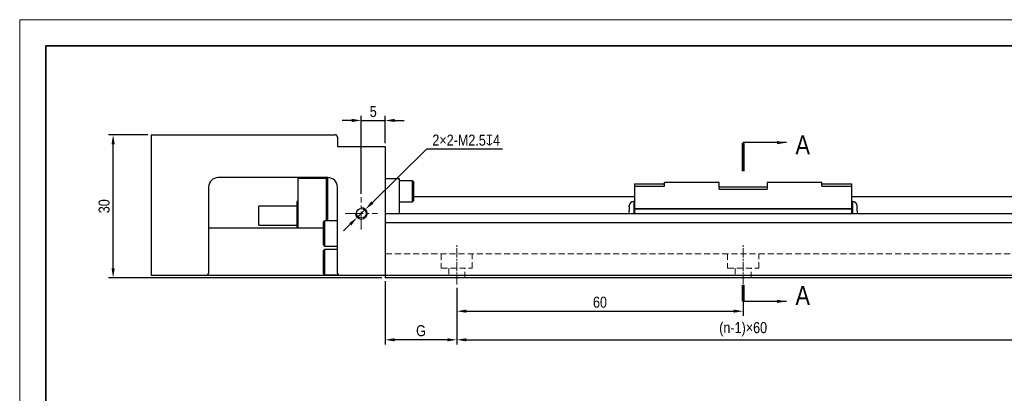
# Model space of a CAD drawing. Header units: millimetres. Extents: x 100 to 1557, y 30 to 283.
# Tile 3 of 16: x 100 to 306, y 183 to 261. Entities that reach past the tile are written whole.
import ezdxf

# ---------------------------------------------------------------- set-up
doc = ezdxf.new("R2010")
doc.units = ezdxf.units.MM
doc.linetypes.add('CENTER2', pattern=[28.575, 19.05, -3.175, 3.175, -3.175])
doc.linetypes.add('DASHED', pattern=[19.05, 12.7, -6.35])
doc.layers.get('Defpoints').update_dxf_attribs({"lineweight": 13})
for name, color, linetype, lineweight in [('小粗', 7, 'Continuous', 25), ('标注', 3, 'Continuous', 13), ('点划线', 1, 'CENTER2', 13), ('粗线', 7, 'Continuous', 35), ('细线', 7, 'Continuous', 13), ('虚线', 253, 'DASHED', 13)]:
    doc.layers.add(name, color=color, linetype=linetype, lineweight=lineweight)
doc.styles.add('3.5', font='ARIALN.TTF', dxfattribs={"height": 2.3})
doc.styles.add('7', font='ARIALN.TTF', dxfattribs={"height": 7})
doc.dimstyles.new('A4—对齐', dxfattribs={"dimtxt": 2.3, "dimasz": 2, "dimexe": 1, "dimexo": 0.7, "dimgap": 0.7, "dimtad": 1, "dimdec": 1, "dimzin": 9, "dimdsep": 46, "dimtxsty": '3.5', "dimcen": 2.5, "dimadec": 0, "dimazin": 0, "dimtm": 1e-09, "dimtfac": 1, "dimtdec": 1, "dimtmove": 0, "dimatfit": 3, "dimfxl": 0, "dimtolj": 1, "dimarcsym": 0})
doc.dimstyles.new('A4—水平', dxfattribs={"dimtxt": 2.3, "dimasz": 2, "dimexe": 1, "dimexo": 0.7, "dimgap": 0.7, "dimtad": 1, "dimtih": 1, "dimtoh": 1, "dimdec": 1, "dimzin": 12, "dimdsep": 46, "dimtxsty": '3.5', "dimcen": 2.5, "dimadec": 0, "dimazin": 0, "dimtm": 1e-09, "dimtfac": 1, "dimtdec": 1, "dimtmove": 0, "dimatfit": 3, "dimfxl": 0, "dimtolj": 1, "dimarcsym": 0})

# ---------------------------------------------------------------- blocks, each defined once
blk = doc.blocks.new('A4图框')
at = {"layer": '粗线'}
blk.add_lwpolyline([(5, 205), (292, 205), (292, 5), (5, 5)], close=True, dxfattribs=at)
at = {"layer": '细线'}
blk.add_lwpolyline([(0, 210), (297, 210), (297, 0), (0, 0)], close=True, dxfattribs=at)
blk = doc.blocks.new('*D59')
at = {"layer": 'Defpoints', "color": 0, "transparency": 16777216}
for p in [(119.58, 236.99), (127.58, 236.99), (176.58, 206.99)]:
    blk.add_point(p, dxfattribs=at)
at = {"layer": '标注', "color": 0, "lineweight": -2, "transparency": 16777216}
for p, q in [((126.88, 236.99), (118.58, 236.99)), ((119.58, 208.99), (119.58, 234.99)), ((175.88, 206.99), (118.58, 206.99))]:
    blk.add_line(p, q, dxfattribs=at)
at = {"layer": '标注', "color": 0, "transparency": 16777216}
for points in [[(119.24, 234.99), (119.91, 234.99), (119.58, 236.99)], [(119.24, 208.99), (119.91, 208.99), (119.58, 206.99)]]:
    blk.add_solid(points, dxfattribs=at)
at = {"layer": '标注', "color": 0, "transparency": 16777216, "insert": (117.7, 221.99), "char_height": 2.3, "attachment_point": 5, "rotation": 90, "style": '3.5'}
blk.add_mtext('\\A1;30', dxfattribs=at)
blk = doc.blocks.new('*D60')
at = {"layer": 'Defpoints', "color": 0, "transparency": 16777216}
for p in [(176.58, 239.97), (176.58, 234.49), (171.58, 223.9)]:
    blk.add_point(p, dxfattribs=at)
at = {"layer": '标注', "color": 0, "lineweight": -2, "transparency": 16777216}
for p, q in [((169.58, 239.97), (167.58, 239.97)), ((171.58, 224.6), (171.58, 240.97)), ((171.58, 239.97), (176.58, 239.97)), ((176.58, 235.19), (176.58, 240.97)), ((178.58, 239.97), (180.58, 239.97))]:
    blk.add_line(p, q, dxfattribs=at)
at = {"layer": '标注', "color": 0, "transparency": 16777216}
for points in [[(169.58, 240.31), (169.58, 239.64), (171.58, 239.97)], [(178.58, 240.31), (178.58, 239.64), (176.58, 239.97)]]:
    blk.add_solid(points, dxfattribs=at)
at = {"layer": '标注', "color": 0, "transparency": 16777216, "insert": (174.08, 241.84), "char_height": 2.3, "attachment_point": 5, "style": '3.5'}
blk.add_mtext('\\A1;5', dxfattribs=at)
blk = doc.blocks.new('*D61')
at = {"layer": 'Defpoints', "color": 0, "transparency": 16777216}
for p in [(176.58, 206.99), (191.58, 205.55), (176.58, 193.99)]:
    blk.add_point(p, dxfattribs=at)
at = {"layer": '标注', "color": 0, "lineweight": -2, "transparency": 16777216}
for p, q in [((176.58, 206.29), (176.58, 192.99)), ((191.58, 204.85), (191.58, 192.99)), ((189.58, 193.99), (178.58, 193.99))]:
    blk.add_line(p, q, dxfattribs=at)
at = {"layer": '标注', "color": 0, "transparency": 16777216}
for points in [[(178.58, 194.32), (178.58, 193.66), (176.58, 193.99)], [(189.58, 194.32), (189.58, 193.66), (191.58, 193.99)]]:
    blk.add_solid(points, dxfattribs=at)
at = {"layer": '标注', "color": 0, "transparency": 16777216, "insert": (184.08, 195.88), "char_height": 2.3, "width": 7.0316, "attachment_point": 5, "style": '3.5'}
blk.add_mtext('\\A1;G', dxfattribs=at)
blk = doc.blocks.new('*D62')
at = {"layer": 'Defpoints', "color": 0, "transparency": 16777216}
for p in [(191.58, 205.55), (251.58, 205.55), (251.58, 199.99)]:
    blk.add_point(p, dxfattribs=at)
at = {"layer": '标注', "color": 0, "lineweight": -2, "transparency": 16777216}
for p, q in [((191.58, 204.85), (191.58, 198.99)), ((251.58, 204.85), (251.58, 198.99)), ((193.58, 199.99), (249.58, 199.99))]:
    blk.add_line(p, q, dxfattribs=at)
at = {"layer": '标注', "color": 0, "transparency": 16777216}
for points in [[(193.58, 200.32), (193.58, 199.66), (191.58, 199.99)], [(249.58, 200.32), (249.58, 199.66), (251.58, 199.99)]]:
    blk.add_solid(points, dxfattribs=at)
at = {"layer": '标注', "color": 0, "transparency": 16777216, "insert": (221.58, 201.86), "char_height": 2.3, "attachment_point": 5, "style": '3.5'}
blk.add_mtext('\\A1;60', dxfattribs=at)
blk = doc.blocks.new('*D63')
at = {"layer": 'Defpoints', "color": 0, "transparency": 16777216}
for p in [(191.58, 205.55), (311.58, 205.55), (311.58, 193.99)]:
    blk.add_point(p, dxfattribs=at)
at = {"layer": '标注', "color": 0, "lineweight": -2, "transparency": 16777216}
for p, q in [((191.58, 204.85), (191.58, 192.99)), ((311.58, 204.85), (311.58, 192.99)), ((193.58, 193.99), (309.58, 193.99))]:
    blk.add_line(p, q, dxfattribs=at)
at = {"layer": '标注', "color": 0, "transparency": 16777216}
for points in [[(193.58, 194.32), (193.58, 193.66), (191.58, 193.99)], [(309.58, 194.32), (309.58, 193.66), (311.58, 193.99)]]:
    blk.add_solid(points, dxfattribs=at)
at = {"layer": '标注', "color": 0, "transparency": 16777216, "insert": (251.58, 196.2), "char_height": 2.3, "width": 26.6642, "attachment_point": 5, "style": '3.5'}
blk.add_mtext('\\A1;(n-1)×60', dxfattribs=at)
blk = doc.blocks.new('*D71')
at = {"layer": 'Defpoints', "color": 0, "transparency": 16777216}
for p in [(172.47, 221.37), (170.69, 219.61)]:
    blk.add_point(p, dxfattribs=at)
at = {"layer": '标注', "color": 0, "lineweight": -2, "transparency": 16777216}
for p, q in [((185.25, 233.96), (173.89, 222.77)), ((201.15, 233.96), (185.25, 233.96)), ((170.69, 219.61), (172.47, 221.37)), ((169.26, 218.21), (167.84, 216.81))]:
    blk.add_line(p, q, dxfattribs=at)
at = {"layer": '标注', "color": 0, "transparency": 16777216}
for points in [[(173.66, 223.01), (174.13, 222.53), (172.47, 221.37)], [(169.03, 218.45), (169.5, 217.97), (170.69, 219.61)]]:
    blk.add_solid(points, dxfattribs=at)
at = {"layer": '标注', "color": 0, "transparency": 16777216, "insert": (193.55, 235.83), "char_height": 2.3, "attachment_point": 5, "style": '3.5'}
blk.add_mtext('\\A1;2×2-M2.5{\\Fgdt|c134;x}4', dxfattribs=at)

msp = doc.modelspace()

# ---------------------------------------------------------------- linework, layer by layer
at = {"layer": '小粗'}
for p, q in [((127.58, 236.99), (127.58, 207.49)), ((127.58, 236.99), (166.08, 236.99)), ((166.58, 236.49), (166.58, 234.49)), ((166.58, 234.49), (176.58, 234.49)), ((176.58, 234.49), (176.58, 206.99)), ((164.58, 227.99), (141.58, 227.99)), ((158.28, 227.85), (158.28, 217.49)), ((158.28, 227.85), (164.28, 227.85)), ((164.28, 218.94), (164.28, 227.85)), ((164.58, 218.94), (164.58, 227.99)), ((176.58, 227.79), (179.58, 227.79)), ((179.58, 220.49), (179.58, 227.79)), ((182.28, 227.29), (179.58, 227.29)), ((182.28, 227.29), (182.58, 226.99)), ((182.28, 222.89), (182.28, 227.29)), ((182.58, 223.19), (182.58, 226.99)), ((246.58, 226.99), (235.08, 226.99)), ((235.08, 226.19), (235.08, 226.99)), ((246.58, 225.59), (246.58, 226.99)), ((256.58, 226.99), (256.58, 225.59)), ((268.08, 226.99), (256.58, 226.99)), ((268.08, 226.19), (268.08, 226.99)), ((139.58, 225.99), (139.58, 207.99)), ((166.58, 211.17), (166.58, 225.99)), ((228.78, 226.69), (235.08, 226.69)), ((228.78, 226.69), (228.78, 220.49)), ((228.78, 226.19), (235.08, 226.19)), ((246.58, 226.09), (256.58, 226.09)), ((246.58, 225.59), (256.58, 225.59)), ((268.08, 226.69), (274.38, 226.69)), ((268.08, 226.19), (274.38, 226.19)), ((274.38, 220.49), (274.38, 226.69)), ((158.28, 222.99), (158.08, 222.99)), ((158.08, 222.99), (158.08, 217.49)), ((164.58, 222.99), (164.28, 222.99)), ((179.58, 222.89), (182.28, 222.89)), ((182.58, 223.19), (182.28, 222.89)), ((228.78, 223.99), (182.58, 223.99)), ((228.68, 222.99), (228.68, 220.49)), ((228.78, 222.99), (228.68, 222.99)), ((326.58, 223.99), (274.38, 223.99)), ((274.48, 222.99), (274.38, 222.99)), ((274.48, 222.99), (274.48, 220.49)), ((158.08, 221.99), (150.08, 221.99)), ((150.08, 217.99), (150.08, 221.99)), ((227.68, 222.04), (227.68, 222.04)), ((227.68, 221.96), (227.68, 221.04)), ((227.68, 221.04), (227.68, 221.04)), ((274.38, 221.47), (228.78, 221.47)), ((274.38, 221.37), (228.78, 221.37)), ((275.48, 222.04), (275.47, 222.04)), ((275.47, 221.04), (275.48, 221.04)), ((275.48, 221.04), (275.48, 221.96)), ((163.88, 218.94), (163.58, 218.64)), ((166.58, 218.94), (163.88, 218.94)), ((163.88, 218.94), (163.88, 213.64)), ((176.58, 220.49), (326.58, 220.49)), ((227.68, 220.54), (227.68, 220.54)), ((227.68, 220.54), (227.68, 220.49)), ((275.48, 220.54), (275.47, 220.54)), ((275.48, 220.49), (275.48, 220.54)), ((139.58, 217.49), (163.58, 217.49)), ((150.08, 217.99), (158.08, 217.99)), ((163.58, 218.64), (163.58, 213.94)), ((326.58, 218.49), (176.58, 218.49)), ((163.58, 213.94), (163.88, 213.64)), ((163.88, 212.94), (163.58, 212.64)), ((163.58, 212.64), (163.58, 207.94)), ((163.88, 213.64), (166.58, 213.64)), ((166.58, 212.94), (163.88, 212.94)), ((163.88, 212.94), (163.88, 207.64)), ((166.58, 207.99), (166.58, 209.41)), ((336.58, 207.49), (127.58, 207.49)), ((163.58, 207.94), (163.88, 207.64)), ((163.88, 207.64), (166.71, 207.64)), ((326.58, 206.99), (176.58, 206.99))]:
    msp.add_line(p, q, dxfattribs=at)
msp.add_circle((171.58, 220.49), 1.02, dxfattribs=at)
for centre, radius, start, end in [((166.08, 236.49), 0.5, 0, 90), ((141.58, 225.99), 2, 90, 180), ((164.58, 225.99), 2, 0, 90), ((228.68, 221.99), 1, 90, 177.1354), ((274.48, 221.99), 1, 2.8585, 90), ((139.08, 207.99), 0.5, 270, 0), ((167.08, 207.99), 0.5, 180, 270)]:
    msp.add_arc(centre, radius, start, end, dxfattribs=at)
for points in [[(227.68, 221.96), (227.68, 221.97), (227.68, 221.99), (227.68, 222.01), (227.68, 222.03), (227.68, 222.04)], [(275.48, 221.96), (275.48, 221.97), (275.48, 221.99), (275.48, 222.01), (275.48, 222.03), (275.47, 222.04)]]:
    msp.add_open_spline(points, degree=3, dxfattribs=at)
for points, knots in [([(227.68, 220.54), (227.68, 220.62), (227.68, 220.71), (227.68, 220.87), (227.68, 220.96), (227.68, 221.04)], [0, 0, 0, 0, 0.5, 0.5, 1, 1, 1, 1]), ([(275.47, 221.04), (275.48, 220.96), (275.48, 220.87), (275.48, 220.71), (275.48, 220.62), (275.47, 220.54)], [0, 0, 0, 0, 0.5, 0.5, 1, 1, 1, 1]), ([(166.58, 209.41), (166.58, 209.48), (166.58, 209.55), (166.58, 209.7), (166.59, 209.84), (166.6, 209.99), (166.6, 210.14), (166.6, 210.21), (166.6, 210.37), (166.6, 210.44), (166.6, 210.59), (166.59, 210.74), (166.58, 210.88), (166.58, 211.03), (166.58, 211.1), (166.58, 211.17)], [0, 0, 0, 0, 0.125, 0.125, 0.25, 0.375, 0.375, 0.5, 0.5, 0.625, 0.625, 0.75, 0.875, 0.875, 1, 1, 1, 1])]:
    msp.add_open_spline(points, degree=3, knots=knots, dxfattribs=at)
at = {"layer": '标注', "const_width": 0.6}
for points in [[(251.58, 229.32), (251.58, 235.32)], [(251.58, 202.05), (251.58, 205.45)]]:
    msp.add_lwpolyline(points, dxfattribs=at)
at = {"layer": '标注'}
msp.add_arc((171.58, 220.49), 1.25, 180, 90, dxfattribs=at)
at = {"layer": '点划线', "ltscale": 0.2}
for p, q in [((171.58, 217.08), (171.58, 223.9)), ((168.17, 220.49), (174.98, 220.49))]:
    msp.add_line(p, q, dxfattribs=at)
at = {"layer": '点划线', "ltscale": 0.1}
for p, q in [((191.58, 205.55), (191.58, 213.94)), ((251.58, 205.55), (251.58, 213.94))]:
    msp.add_line(p, q, dxfattribs=at)
at = {"layer": '虚线', "ltscale": 0.1}
for p, q in [((326.58, 211.99), (176.58, 211.99)), ((188.33, 211.99), (188.33, 208.99)), ((194.83, 208.99), (194.83, 211.99)), ((248.33, 211.99), (248.33, 208.99)), ((254.83, 208.99), (254.83, 211.99)), ((188.33, 208.99), (194.83, 208.99)), ((189.88, 208.99), (189.88, 206.99)), ((193.28, 206.99), (193.28, 208.99)), ((248.33, 208.99), (254.83, 208.99)), ((249.88, 208.99), (249.88, 206.99)), ((253.28, 206.99), (253.28, 208.99))]:
    msp.add_line(p, q, dxfattribs=at)

# ---------------------------------------------------------------- block references
at = {"layer": '标注', "xscale": 1.10045781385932, "yscale": 1.10045781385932, "zscale": 1.10045781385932}
msp.add_blockref('A4图框', (100, 30), dxfattribs=at)

# ---------------------------------------------------------------- texts
at = {"layer": '标注', "char_height": 4, "attachment_point": 1, "style": '7'}
for insert in [(262.53, 236.84), (262.53, 205.27)]:
    msp.add_mtext_dynamic_manual_height_columns('A', width=8.7359, gutter_width=35, heights=[0], dxfattribs=dict(at, insert=insert))

# ---------------------------------------------------------------- dimensions: what is measured, and where the dimension line sits
at = {"layer": '标注'}
for base, p1, p2, picture, middle in [((176.58, 239.97), (171.58, 223.9), (176.58, 234.49), '*D60', (174.08, 241.84)), ((251.58, 199.99), (191.58, 205.55), (251.58, 205.55), '*D62', (221.58, 201.86))]:
    dim = msp.add_linear_dim(base=base, p1=p1, p2=p2, dimstyle='A4—对齐', dxfattribs=at)
    dim.commit()
    dim.dimension.update_dxf_attribs({"geometry": picture, "text_midpoint": middle})
dim = msp.add_diameter_dim_2p(p1=(170.69, 219.61), p2=(172.47, 221.37), text='2×2-M2.5{\\Fgdt|c134;x}4', dimstyle='A4—水平', dxfattribs=at)
dim.commit()
dim.dimension.update_dxf_attribs({"geometry": '*D71', "text_midpoint": (193.55, 233.96), "dimtype": 163})
dim = msp.add_linear_dim(base=(119.58, 236.99), p1=(176.58, 206.99), p2=(127.58, 236.99), angle=90, dimstyle='A4—对齐', dxfattribs=at)
dim.commit()
dim.dimension.update_dxf_attribs({"geometry": '*D59', "text_midpoint": (117.7, 221.99)})
for base, p2, text, picture, middle in [((176.58, 193.99), (176.58, 206.99), 'G', '*D61', (184.08, 195.88)), ((311.58, 193.99), (311.58, 205.55), '(n-1)×60', '*D63', (251.58, 196.2))]:
    dim = msp.add_linear_dim(base=base, p1=(191.58, 205.55), p2=p2, text=text, dimstyle='A4—对齐', dxfattribs=at)
    dim.commit()
    dim.dimension.update_dxf_attribs({"geometry": picture, "text_midpoint": middle})

# ---------------------------------------------------------------- leaders
for points in [[(260.68, 235.32), (251.58, 235.32)], [(260.68, 202.05), (251.58, 202.05)]]:
    msp.add_leader(points, dimstyle='A4—对齐', override={"dimgap": 1, "dimtad": 0}, dxfattribs=at)

doc.saveas('drawing.dxf')
